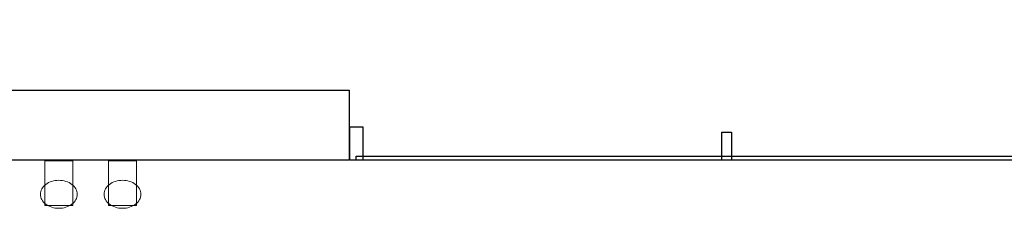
# Model space of a CAD drawing. Header units: metres. Extents: x 2172.2 to 2210.6, y 415.3 to 458.1.
# Tile 24 of 67: x 2202.4 to 2205.9, y 436.6 to 437.3. Entities that reach past the tile are written whole.
import ezdxf

# ---------------------------------------------------------------- set-up
doc = ezdxf.new("R2010")
doc.units = ezdxf.units.M
for name, color, linetype, lineweight in [('NC_N1_GLAZING', 7, 'CONTINUOUS', 13), ('NC_N1_WALL_LIGHTS', 7, 'CONTINUOUS', 13), ('NC_N1_WALLS', 7, 'CONTINUOUS', 25)]:
    doc.layers.add(name, color=color, linetype=linetype, lineweight=lineweight)

# ---------------------------------------------------------------- blocks, each defined once
blk = doc.blocks.new('NC_N1_ARCHITECTURE')
at = {"layer": 'NC_N1_GLAZING', "linetype": 'CONTINUOUS', "lineweight": -2}
blk.add_lwpolyline([(18.911421, 2.806096), (18.911421, 2.791096), (13.56142, 2.791096), (13.56142, 2.806096)], close=True, dxfattribs=at)
at = {"layer": 'NC_N1_WALLS', "linetype": 'CONTINUOUS', "lineweight": -2}
for points in [[(11.91142, 2.791096), (11.91142, 6.166096), (12.16142, 6.166096), (12.16142, 3.041096), (13.53642, 3.041096), (13.53642, 2.791096)], [(13.53842, 2.911096), (13.58442, 2.911096), (13.58442, 2.791096), (13.53842, 2.791096)], [(14.86942, 2.891096), (14.90342, 2.891096), (14.90342, 2.791096), (14.86942, 2.791096)]]:
    blk.add_lwpolyline(points, close=True, dxfattribs=at)
blk = doc.blocks.new('NC_N1_SCONCE')
at = {"color": 0, "linetype": 'CONTINUOUS', "lineweight": -2}
for points in [[(0.05, -0.16), (0.05, 0), (-0.05, 0), (-0.05, -0.16)], [(0.066, -0.12), (0.0657, -0.1151), (0.0647, -0.1102), (0.0632, -0.1055), (0.061, -0.1009), (0.0582, -0.0964), (0.0549, -0.0922), (0.051, -0.0883), (0.0467, -0.0846), (0.0419, -0.0813), (0.0367, -0.0784), (0.0311, -0.0759), (0.0253, -0.0738), (0.0192, -0.0722), (0.0129, -0.071), (0.0065, -0.0702), (0, -0.07), (-0.0065, -0.0702), (-0.0129, -0.071), (-0.0192, -0.0722), (-0.0253, -0.0738), (-0.0311, -0.0759), (-0.0367, -0.0784), (-0.0419, -0.0813), (-0.0467, -0.0846), (-0.051, -0.0883), (-0.0549, -0.0922), (-0.0582, -0.0964), (-0.061, -0.1009), (-0.0632, -0.1055), (-0.0647, -0.1102), (-0.0657, -0.1151), (-0.066, -0.12), (-0.0657, -0.1249), (-0.0647, -0.1298), (-0.0632, -0.1345), (-0.061, -0.1391), (-0.0582, -0.1436), (-0.0549, -0.1478), (-0.051, -0.1517), (-0.0467, -0.1554), (-0.0419, -0.1587), (-0.0367, -0.1616), (-0.0311, -0.1641), (-0.0253, -0.1662), (-0.0192, -0.1678), (-0.0129, -0.169), (-0.0065, -0.1698), (0, -0.17), (0.0065, -0.1698), (0.0129, -0.169), (0.0192, -0.1678), (0.0253, -0.1662), (0.0311, -0.1641), (0.0367, -0.1616), (0.0419, -0.1587), (0.0467, -0.1554), (0.051, -0.1517), (0.0549, -0.1478), (0.0582, -0.1436), (0.061, -0.1391), (0.0632, -0.1345), (0.0647, -0.1298), (0.0657, -0.1249)]]:
    blk.add_lwpolyline(points, close=True, dxfattribs=at)

msp = doc.modelspace()

# ---------------------------------------------------------------- block references
at = {"layer": 'NC_N1_WALL_LIGHTS', "linetype": 'CONTINUOUS'}
for p in [(2202.4972, 436.7896), (2202.7252, 436.7896)]:
    msp.add_blockref('NC_N1_SCONCE', p, dxfattribs=at)
at = {"layer": 'NC_N1_WALLS'}
msp.add_blockref('NC_N1_ARCHITECTURE', (2190, 434), dxfattribs=at)

doc.saveas('drawing.dxf')
